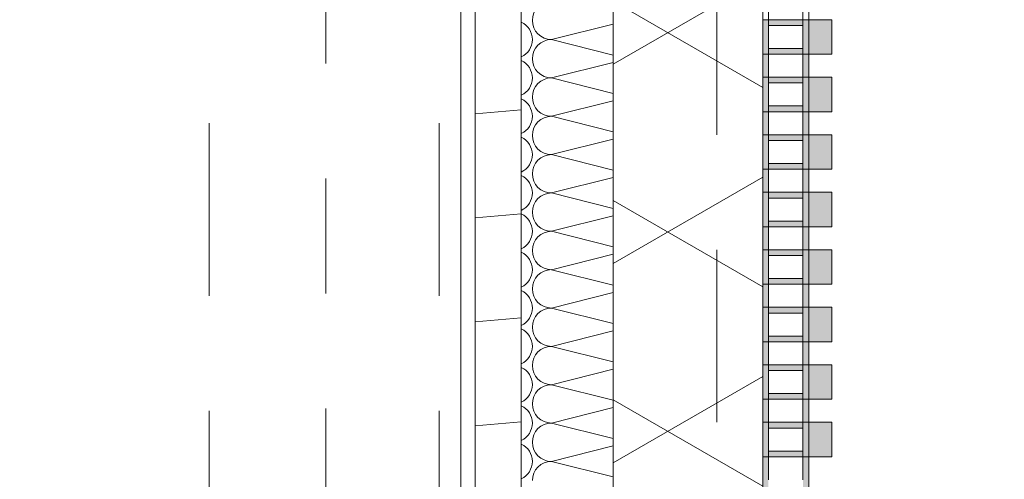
# Model space of a CAD drawing. Header units: metres. Extents: x -167 to 233, y -155 to 122.
# Tile 202 of 215: x 57.486 to 58.343, y 42.48 to 42.88. Entities that reach past the tile are written whole.
import ezdxf
from ezdxf.enums import TextEntityAlignment as Align

# ---------------------------------------------------------------- set-up
doc = ezdxf.new("R2010")
doc.units = ezdxf.units.M
doc.header["$MEASUREMENT"] = 0
for name, pattern in [('Raster', [0.4, 0.2, -0.1, 0, -0.1]), ('Strichlinie eng', [0.23, 0.15, -0.08]), ('Untersicht', [0.2, 0.15, -0.05])]:
    doc.linetypes.add(name, pattern=pattern)
for name, color, linetype in [('10 Wand außen', 7, 'Continuous'), ('20 Decke', 7, 'Continuous'), ('20 Träger', 7, 'Continuous'), ('50 Sanitäreinrichtung', 7, 'Continuous'), ('90 Achsraster', 7, 'Continuous'), ('94 Genehmigungsplanung Bemaßung', 7, 'Continuous')]:
    doc.layers.add(name, color=color, linetype=linetype)
doc.styles.add('ERSTELLTER_STIL_1', font='arial.ttf')
doc.styles.add('ERSTELLTER_STIL_2', font='arial.ttf')
doc.dimstyles.new('ERSTELLTER_STIL__1', dxfattribs={"dimtxt": 0.25, "dimasz": 0.19, "dimexe": 0.18, "dimexo": 0.1, "dimgap": 0, "dimtad": 1, "dimtih": 1, "dimtoh": 1, "dimzin": 0, "dimdsep": 46, "dimtxsty": 'ERSTELLTER_STIL_1', "dimblk": 'ARROWHEAD_6', "dimblk1": 'ARROWHEAD_6', "dimblk2": 'ARROWHEAD_6', "dimcen": 0.09, "dimclrd": 7, "dimclre": 7, "dimclrt": 7, "dimazin": 0, "dimtfac": 1, "dimtdec": 4, "dimtmove": 0, "dimatfit": 3, "dimfxl": 1, "dimtolj": 1, "dimtzin": 0, "dimarcsym": 0})
doc.dimstyles.new('ERSTELLTER_STIL__2', dxfattribs={"dimtxt": 0.25, "dimasz": 0.19, "dimexe": 0.18, "dimexo": 0.1, "dimgap": 0, "dimtad": 1, "dimzin": 0, "dimdsep": 46, "dimtxsty": 'ERSTELLTER_STIL_1', "dimblk": 'ARROWHEAD_6', "dimblk1": 'ARROWHEAD_6', "dimblk2": 'ARROWHEAD_6', "dimcen": 0.09, "dimclrd": 7, "dimclre": 7, "dimclrt": 7, "dimazin": 0, "dimtfac": 1, "dimtdec": 4, "dimtmove": 0, "dimatfit": 3, "dimfxl": 1, "dimtolj": 1, "dimtzin": 0, "dimarcsym": 0})

# ---------------------------------------------------------------- blocks, each defined once
blk = doc.blocks.new('*X46', base_point=(27236.13209, 33357.27905))
at = {"layer": '10 Wand außen', "color": 8, "linetype": 'Continuous', "lineweight": 18}
for p, q in [((58.00249, 42.87582), (57.94876, 42.86238)), ((58.00249, 42.84895), (57.94876, 42.86238)), ((58.00249, 42.84248), (57.94876, 42.82905)), ((58.00249, 42.81562), (57.94876, 42.82905)), ((58.00249, 42.80915), (57.94876, 42.79572)), ((58.00249, 42.78228), (57.94876, 42.79572)), ((58.00249, 42.77582), (57.94876, 42.76238)), ((58.00249, 42.74895), (57.94876, 42.76238)), ((58.00249, 42.74248), (57.94876, 42.72905)), ((58.00249, 42.71562), (57.94876, 42.72905)), ((58.00249, 42.70915), (57.94876, 42.69572)), ((58.00249, 42.68228), (57.94876, 42.69572)), ((58.00249, 42.67582), (57.94876, 42.66238)), ((58.00249, 42.64895), (57.94876, 42.66238)), ((58.00249, 42.64248), (57.94876, 42.62905)), ((58.00249, 42.61562), (57.94876, 42.62905)), ((58.00249, 42.60915), (57.94876, 42.59572)), ((58.00249, 42.58228), (57.94876, 42.59572)), ((58.00249, 42.57582), (57.94876, 42.56238)), ((58.00249, 42.54895), (57.94876, 42.56238)), ((58.00249, 42.54248), (57.94876, 42.52905)), ((58.00249, 42.51562), (57.94876, 42.52905)), ((58.00249, 42.50915), (57.94876, 42.49572)), ((58.00249, 42.48228), (57.94876, 42.49572))]:
    blk.add_line(p, q, dxfattribs=at)
for centre, start, end in [((57.94876, 42.87905), 90, 180), ((57.91543, 42.86238), 0, 64.92163), ((57.94876, 42.87905), 180, 270), ((57.91543, 42.86238), 295.07837, 0), ((57.94876, 42.84572), 90, 180), ((57.91543, 42.82905), 0, 64.92163), ((57.94876, 42.84572), 180, 270), ((57.91543, 42.82905), 295.07837, 0), ((57.94876, 42.81238), 90, 180), ((57.91543, 42.79572), 0, 64.92163), ((57.94876, 42.81238), 180, 270), ((57.91543, 42.79572), 295.07837, 0), ((57.94876, 42.77905), 90, 180), ((57.91543, 42.76238), 0, 64.92163), ((57.94876, 42.77905), 180, 270), ((57.91543, 42.76238), 295.07837, 0), ((57.94876, 42.74572), 90, 180), ((57.94876, 42.74572), 180, 270), ((57.91543, 42.72905), 0, 64.92163), ((57.91543, 42.72905), 295.07837, 0), ((57.94876, 42.71238), 90, 180), ((57.91543, 42.69572), 0, 64.92163), ((57.94876, 42.71238), 180, 270), ((57.91543, 42.69572), 295.07837, 0), ((57.94876, 42.67905), 90, 180), ((57.91543, 42.66238), 0, 64.92163), ((57.94876, 42.67905), 180, 270), ((57.91543, 42.66238), 295.07837, 0), ((57.94876, 42.64572), 90, 180), ((57.91543, 42.62905), 0, 64.92163), ((57.94876, 42.64572), 180, 270), ((57.91543, 42.62905), 295.07837, 0), ((57.94876, 42.61238), 90, 180), ((57.91543, 42.59572), 0, 64.92163), ((57.94876, 42.61238), 180, 270), ((57.91543, 42.59572), 295.07837, 0), ((57.94876, 42.57905), 90, 180), ((57.91543, 42.56238), 0, 64.92163), ((57.94876, 42.57905), 180, 270), ((57.91543, 42.56238), 295.07837, 0), ((57.94876, 42.54572), 90, 180), ((57.91543, 42.52905), 0, 64.92163), ((57.94876, 42.54572), 180, 270), ((57.91543, 42.52905), 295.07837, 0), ((57.94876, 42.51238), 90, 180), ((57.91543, 42.49572), 0, 64.92163), ((57.94876, 42.51238), 180, 270), ((57.91543, 42.49572), 295.07837, 0), ((57.94876, 42.47905), 90, 180)]:
    blk.add_arc(centre, 0.01667, start, end, dxfattribs=at)
blk = doc.blocks.new('Standard-Rastermarker_138')
at = {"layer": '90 Achsraster', "color": 14, "linetype": 'Raster', "lineweight": 18, "true_color": 0xa80000}
blk.add_line((1, 0), (24.68085, 0), dxfattribs=at)
at = {"layer": '90 Achsraster', "color": 14, "lineweight": 18, "true_color": 0xa80000, "style": 'ERSTELLTER_STIL_2'}
for tag, p in [('AC_MarkerText_1_0', (-0.56857, -0.06857)), ('AC_MarkerText_1_1', (25.81228, -0.06857))]:
    blk.add_attdef(tag, text='', height=0.3, rotation=90, dxfattribs=at).set_placement(p, align=Align.TOP_CENTER)
blk = doc.blocks.new('Rechteck Raster Kassetten Fassade - ACB_5')
at = {"layer": '50 Sanitäreinrichtung', "linetype": 'Continuous', "lineweight": 0, "true_color": 0x9e9e9e}
for points in [[(14.19, 0.17), (14.19, 0.19), (14.16, 0.19), (14.16, 0.17)], [(14.24, 0.17), (14.24, 0.19), (14.21, 0.19), (14.21, 0.17)], [(14.29, 0.17), (14.29, 0.19), (14.26, 0.19), (14.26, 0.17)], [(14.34, 0.17), (14.34, 0.19), (14.31, 0.19), (14.31, 0.17)], [(14.39, 0.17), (14.39, 0.19), (14.36, 0.19), (14.36, 0.17)], [(14.44, 0.17), (14.44, 0.19), (14.41, 0.19), (14.41, 0.17)], [(14.49, 0.17), (14.49, 0.19), (14.46, 0.19), (14.46, 0.17)], [(14.54, 0.17), (14.54, 0.19), (14.51, 0.19), (14.51, 0.17)], [(14.16, 0.165), (14.16, 0.135), (14.165, 0.135), (14.165, 0.165)], [(14.21, 0.17), (14.19, 0.17), (14.19, 0.165), (14.21, 0.165)], [(14.235, 0.165), (14.235, 0.135), (14.24, 0.135), (14.24, 0.165)], [(14.265, 0.165), (14.26, 0.165), (14.26, 0.135), (14.265, 0.135)], [(14.29, 0.17), (14.29, 0.165), (14.31, 0.165), (14.31, 0.17)], [(14.335, 0.135), (14.34, 0.135), (14.34, 0.165), (14.335, 0.165)], [(14.36, 0.165), (14.36, 0.135), (14.365, 0.135), (14.365, 0.165)], [(14.39, 0.165), (14.41, 0.165), (14.41, 0.17), (14.39, 0.17)], [(14.46, 0.17), (14.41, 0.17), (14.41, 0.13), (14.46, 0.13), (14.46, 0.135), (14.415, 0.135), (14.415, 0.165), (14.46, 0.165)], [(14.435, 0.165), (14.435, 0.135), (14.44, 0.135), (14.44, 0.165)], [(14.49, 0.165), (14.485, 0.165), (14.485, 0.135), (14.49, 0.135)], [(14.515, 0.165), (14.51, 0.165), (14.51, 0.135), (14.515, 0.135)], [(14.21, 0.135), (14.19, 0.135), (14.19, 0.13), (14.21, 0.13)], [(14.29, 0.13), (14.31, 0.13), (14.31, 0.135), (14.29, 0.135)], [(14.39, 0.13), (14.41, 0.13), (14.41, 0.135), (14.39, 0.135)]]:
    blk.add_hatch(color=253, dxfattribs=at).paths.add_polyline_path(points)
h = blk.add_hatch(color=253, dxfattribs=at)
h.paths.add_polyline_path([(14.11, 0.17), (14.11, 0.13), (14.19, 0.13), (14.19, 0.17)])
h.paths.add_polyline_path([(14.185, 0.135), (14.115, 0.135), (14.115, 0.165), (14.185, 0.165)], flags=0)
h = blk.add_hatch(color=253, dxfattribs=at)
h.paths.add_polyline_path([(14.21, 0.17), (14.21, 0.13), (14.29, 0.13), (14.29, 0.17)])
h.paths.add_polyline_path([(14.215, 0.165), (14.285, 0.165), (14.285, 0.135), (14.215, 0.135)], flags=0)
h = blk.add_hatch(color=253, dxfattribs=at)
h.paths.add_polyline_path([(14.31, 0.17), (14.31, 0.13), (14.39, 0.13), (14.39, 0.17)])
h.paths.add_polyline_path([(14.385, 0.135), (14.315, 0.135), (14.315, 0.165), (14.385, 0.165)], flags=0)
h = blk.add_hatch(color=253, dxfattribs=at)
h.paths.add_polyline_path([(14.46, 0.17), (14.46, 0.13), (14.54, 0.13), (14.54, 0.17)])
h.paths.add_polyline_path([(14.535, 0.135), (14.465, 0.135), (14.465, 0.165), (14.535, 0.165)], flags=0)
at = {"layer": '50 Sanitäreinrichtung', "linetype": 'Continuous', "lineweight": 18}
h = blk.add_hatch(dxfattribs=at)
h.set_pattern_fill('Dämmung__weich_0001', color=8, style=0, pattern_type=2)
h.set_pattern_definition([(60, (0, 0), (-0.1299038, 0.075), []), (120, (0, 0), (0.1299038, 0.075), [])])
h.paths.add_polyline_path([(0, 0), (15.5, 0), (15.63, 0.13), (-0.13, 0.13)])
at = {"layer": '50 Sanitäreinrichtung', "color": 251, "linetype": 'Continuous', "lineweight": 18, "true_color": 0x5f5f5f}
for p, q in [((14.19, 0.19), (14.16, 0.19)), ((14.16, 0.19), (14.16, 0.17)), ((14.19, 0.19), (14.16, 0.19)), ((14.16, 0.19), (14.16, 0.17)), ((14.19, 0.19), (14.19, 0.17)), ((14.19, 0.19), (14.19, 0.17)), ((14.24, 0.19), (14.21, 0.19)), ((14.21, 0.19), (14.21, 0.17)), ((14.24, 0.19), (14.21, 0.19)), ((14.21, 0.19), (14.21, 0.17)), ((14.24, 0.19), (14.24, 0.17)), ((14.24, 0.19), (14.24, 0.17)), ((14.29, 0.19), (14.26, 0.19)), ((14.26, 0.19), (14.26, 0.17)), ((14.29, 0.19), (14.26, 0.19)), ((14.26, 0.19), (14.26, 0.17)), ((14.29, 0.19), (14.29, 0.17)), ((14.29, 0.19), (14.29, 0.17)), ((14.34, 0.19), (14.31, 0.19)), ((14.31, 0.19), (14.31, 0.17)), ((14.34, 0.19), (14.31, 0.19)), ((14.31, 0.19), (14.31, 0.17)), ((14.34, 0.19), (14.34, 0.17)), ((14.34, 0.19), (14.34, 0.17)), ((14.39, 0.19), (14.36, 0.19)), ((14.36, 0.19), (14.36, 0.17)), ((14.39, 0.19), (14.36, 0.19)), ((14.36, 0.19), (14.36, 0.17)), ((14.39, 0.19), (14.39, 0.17)), ((14.39, 0.19), (14.39, 0.17)), ((14.44, 0.19), (14.41, 0.19)), ((14.41, 0.19), (14.41, 0.17)), ((14.44, 0.19), (14.41, 0.19)), ((14.41, 0.19), (14.41, 0.17)), ((14.44, 0.19), (14.44, 0.17)), ((14.44, 0.19), (14.44, 0.17)), ((14.49, 0.19), (14.46, 0.19)), ((14.46, 0.19), (14.46, 0.17)), ((14.49, 0.19), (14.46, 0.19)), ((14.46, 0.19), (14.46, 0.17)), ((14.49, 0.19), (14.49, 0.17)), ((14.49, 0.19), (14.49, 0.17)), ((14.54, 0.19), (14.51, 0.19)), ((14.51, 0.19), (14.51, 0.17)), ((14.54, 0.19), (14.51, 0.19)), ((14.51, 0.19), (14.51, 0.17)), ((14.54, 0.19), (14.54, 0.17)), ((14.54, 0.19), (14.54, 0.17)), ((14.11, 0.17), (14.19, 0.17)), ((14.11, 0.17), (14.19, 0.17)), ((14.14, 0.165), (14.16, 0.165)), ((14.14, 0.165), (14.16, 0.165)), ((14.16, 0.165), (14.16, 0.17)), ((14.16, 0.17), (14.24, 0.17)), ((14.16, 0.165), (14.16, 0.17)), ((14.16, 0.17), (14.24, 0.17)), ((14.19, 0.17), (14.16, 0.17)), ((14.19, 0.17), (14.16, 0.17)), ((14.16, 0.165), (14.165, 0.165)), ((14.16, 0.135), (14.16, 0.165)), ((14.16, 0.165), (14.165, 0.165)), ((14.16, 0.135), (14.16, 0.165)), ((14.165, 0.165), (14.185, 0.165)), ((14.165, 0.135), (14.165, 0.165)), ((14.165, 0.165), (14.185, 0.165)), ((14.165, 0.165), (14.185, 0.165)), ((14.165, 0.135), (14.165, 0.165)), ((14.165, 0.165), (14.185, 0.165)), ((14.185, 0.135), (14.185, 0.165)), ((14.185, 0.165), (14.19, 0.165)), ((14.185, 0.135), (14.185, 0.165)), ((14.185, 0.165), (14.19, 0.165)), ((14.19, 0.165), (14.19, 0.17)), ((14.19, 0.165), (14.19, 0.17)), ((14.19, 0.135), (14.19, 0.165)), ((14.19, 0.165), (14.21, 0.165)), ((14.19, 0.135), (14.19, 0.165)), ((14.19, 0.165), (14.21, 0.165)), ((14.21, 0.165), (14.21, 0.17)), ((14.21, 0.17), (14.29, 0.17)), ((14.21, 0.165), (14.21, 0.17)), ((14.21, 0.17), (14.29, 0.17)), ((14.24, 0.17), (14.21, 0.17)), ((14.24, 0.17), (14.21, 0.17)), ((14.21, 0.165), (14.215, 0.165)), ((14.21, 0.135), (14.21, 0.165)), ((14.21, 0.165), (14.215, 0.165)), ((14.21, 0.135), (14.21, 0.165)), ((14.215, 0.165), (14.235, 0.165)), ((14.215, 0.135), (14.215, 0.165)), ((14.215, 0.165), (14.235, 0.165)), ((14.215, 0.165), (14.235, 0.165)), ((14.215, 0.135), (14.215, 0.165)), ((14.215, 0.165), (14.235, 0.165)), ((14.235, 0.135), (14.235, 0.165)), ((14.235, 0.165), (14.24, 0.165)), ((14.235, 0.135), (14.235, 0.165)), ((14.235, 0.165), (14.24, 0.165)), ((14.24, 0.165), (14.24, 0.17)), ((14.24, 0.165), (14.24, 0.17)), ((14.24, 0.135), (14.24, 0.165)), ((14.24, 0.165), (14.26, 0.165)), ((14.24, 0.135), (14.24, 0.165)), ((14.24, 0.165), (14.26, 0.165)), ((14.26, 0.165), (14.26, 0.17)), ((14.26, 0.17), (14.34, 0.17)), ((14.26, 0.165), (14.26, 0.17)), ((14.26, 0.17), (14.34, 0.17)), ((14.29, 0.17), (14.26, 0.17)), ((14.29, 0.17), (14.26, 0.17)), ((14.26, 0.165), (14.265, 0.165)), ((14.26, 0.135), (14.26, 0.165)), ((14.26, 0.165), (14.265, 0.165)), ((14.26, 0.135), (14.26, 0.165)), ((14.265, 0.165), (14.285, 0.165)), ((14.265, 0.135), (14.265, 0.165)), ((14.265, 0.165), (14.285, 0.165)), ((14.265, 0.165), (14.285, 0.165)), ((14.265, 0.135), (14.265, 0.165)), ((14.265, 0.165), (14.285, 0.165)), ((14.285, 0.135), (14.285, 0.165)), ((14.285, 0.165), (14.29, 0.165)), ((14.285, 0.135), (14.285, 0.165)), ((14.285, 0.165), (14.29, 0.165)), ((14.29, 0.165), (14.29, 0.17)), ((14.29, 0.165), (14.29, 0.17)), ((14.29, 0.135), (14.29, 0.165)), ((14.29, 0.165), (14.31, 0.165)), ((14.29, 0.135), (14.29, 0.165)), ((14.29, 0.165), (14.31, 0.165)), ((14.31, 0.165), (14.31, 0.17)), ((14.31, 0.17), (14.39, 0.17)), ((14.31, 0.165), (14.31, 0.17)), ((14.31, 0.17), (14.39, 0.17)), ((14.34, 0.17), (14.31, 0.17)), ((14.34, 0.17), (14.31, 0.17)), ((14.31, 0.165), (14.315, 0.165)), ((14.31, 0.135), (14.31, 0.165)), ((14.31, 0.165), (14.315, 0.165)), ((14.31, 0.135), (14.31, 0.165)), ((14.315, 0.165), (14.335, 0.165)), ((14.315, 0.135), (14.315, 0.165)), ((14.315, 0.165), (14.335, 0.165)), ((14.315, 0.165), (14.335, 0.165)), ((14.315, 0.135), (14.315, 0.165)), ((14.315, 0.165), (14.335, 0.165)), ((14.335, 0.135), (14.335, 0.165)), ((14.335, 0.165), (14.34, 0.165)), ((14.335, 0.135), (14.335, 0.165)), ((14.335, 0.165), (14.34, 0.165)), ((14.34, 0.165), (14.34, 0.17)), ((14.34, 0.165), (14.34, 0.17)), ((14.34, 0.135), (14.34, 0.165)), ((14.34, 0.165), (14.36, 0.165)), ((14.34, 0.135), (14.34, 0.165)), ((14.34, 0.165), (14.36, 0.165)), ((14.36, 0.165), (14.36, 0.17)), ((14.36, 0.17), (14.44, 0.17)), ((14.36, 0.165), (14.36, 0.17)), ((14.36, 0.17), (14.44, 0.17)), ((14.39, 0.17), (14.36, 0.17)), ((14.39, 0.17), (14.36, 0.17)), ((14.36, 0.165), (14.365, 0.165)), ((14.36, 0.135), (14.36, 0.165)), ((14.36, 0.165), (14.365, 0.165)), ((14.36, 0.135), (14.36, 0.165)), ((14.365, 0.165), (14.385, 0.165)), ((14.365, 0.135), (14.365, 0.165)), ((14.365, 0.165), (14.385, 0.165)), ((14.365, 0.165), (14.385, 0.165)), ((14.365, 0.135), (14.365, 0.165)), ((14.365, 0.165), (14.385, 0.165)), ((14.385, 0.135), (14.385, 0.165)), ((14.385, 0.165), (14.39, 0.165)), ((14.385, 0.135), (14.385, 0.165)), ((14.385, 0.165), (14.39, 0.165)), ((14.39, 0.165), (14.39, 0.17)), ((14.39, 0.165), (14.39, 0.17)), ((14.39, 0.135), (14.39, 0.165)), ((14.39, 0.165), (14.41, 0.165)), ((14.39, 0.135), (14.39, 0.165)), ((14.39, 0.165), (14.41, 0.165)), ((14.41, 0.165), (14.41, 0.17)), ((14.41, 0.17), (14.49, 0.17)), ((14.41, 0.165), (14.41, 0.17)), ((14.41, 0.17), (14.49, 0.17)), ((14.44, 0.17), (14.41, 0.17)), ((14.44, 0.17), (14.41, 0.17)), ((14.41, 0.165), (14.415, 0.165)), ((14.41, 0.135), (14.41, 0.165)), ((14.41, 0.165), (14.415, 0.165)), ((14.41, 0.135), (14.41, 0.165)), ((14.415, 0.165), (14.435, 0.165)), ((14.415, 0.135), (14.415, 0.165)), ((14.415, 0.165), (14.435, 0.165)), ((14.415, 0.165), (14.435, 0.165)), ((14.415, 0.135), (14.415, 0.165)), ((14.415, 0.165), (14.435, 0.165)), ((14.435, 0.135), (14.435, 0.165)), ((14.435, 0.165), (14.44, 0.165)), ((14.435, 0.135), (14.435, 0.165)), ((14.435, 0.165), (14.44, 0.165)), ((14.44, 0.165), (14.44, 0.17)), ((14.44, 0.165), (14.44, 0.17)), ((14.44, 0.135), (14.44, 0.165)), ((14.44, 0.165), (14.46, 0.165)), ((14.44, 0.135), (14.44, 0.165)), ((14.44, 0.165), (14.46, 0.165)), ((14.46, 0.165), (14.46, 0.17)), ((14.46, 0.17), (14.54, 0.17)), ((14.46, 0.165), (14.46, 0.17)), ((14.46, 0.17), (14.54, 0.17)), ((14.49, 0.17), (14.46, 0.17)), ((14.49, 0.17), (14.46, 0.17)), ((14.46, 0.165), (14.465, 0.165)), ((14.46, 0.135), (14.46, 0.165)), ((14.46, 0.165), (14.465, 0.165)), ((14.46, 0.135), (14.46, 0.165)), ((14.465, 0.165), (14.485, 0.165)), ((14.465, 0.135), (14.465, 0.165)), ((14.465, 0.165), (14.485, 0.165)), ((14.465, 0.165), (14.485, 0.165)), ((14.465, 0.135), (14.465, 0.165)), ((14.465, 0.165), (14.485, 0.165)), ((14.485, 0.135), (14.485, 0.165)), ((14.485, 0.165), (14.49, 0.165)), ((14.485, 0.135), (14.485, 0.165)), ((14.485, 0.165), (14.49, 0.165)), ((14.49, 0.165), (14.49, 0.17)), ((14.49, 0.165), (14.49, 0.17)), ((14.49, 0.135), (14.49, 0.165)), ((14.49, 0.165), (14.51, 0.165)), ((14.49, 0.135), (14.49, 0.165)), ((14.49, 0.165), (14.51, 0.165)), ((14.51, 0.165), (14.51, 0.17)), ((14.51, 0.17), (14.59, 0.17)), ((14.51, 0.165), (14.51, 0.17)), ((14.51, 0.17), (14.59, 0.17)), ((14.54, 0.17), (14.51, 0.17)), ((14.54, 0.17), (14.51, 0.17)), ((14.51, 0.165), (14.515, 0.165)), ((14.51, 0.135), (14.51, 0.165)), ((14.51, 0.165), (14.515, 0.165)), ((14.51, 0.135), (14.51, 0.165)), ((14.515, 0.165), (14.535, 0.165)), ((14.515, 0.135), (14.515, 0.165)), ((14.515, 0.165), (14.535, 0.165)), ((14.515, 0.165), (14.535, 0.165)), ((14.515, 0.135), (14.515, 0.165)), ((14.515, 0.165), (14.535, 0.165)), ((14.535, 0.135), (14.535, 0.165)), ((14.535, 0.165), (14.54, 0.165)), ((14.535, 0.135), (14.535, 0.165)), ((14.535, 0.165), (14.54, 0.165)), ((14.54, 0.165), (14.54, 0.17)), ((14.54, 0.165), (14.54, 0.17)), ((14.54, 0.135), (14.54, 0.165)), ((14.54, 0.165), (14.56, 0.165)), ((14.54, 0.135), (14.54, 0.165)), ((14.54, 0.165), (14.56, 0.165)), ((15.63, 0.13), (-0.13, 0.13)), ((14.11, 0.13), (14.19, 0.13)), ((14.11, 0.13), (14.19, 0.13)), ((14.14, 0.135), (14.16, 0.135)), ((14.14, 0.135), (14.16, 0.135)), ((14.16, 0.135), (14.165, 0.135)), ((14.16, 0.13), (14.16, 0.135)), ((14.16, 0.135), (14.165, 0.135)), ((14.16, 0.13), (14.16, 0.135)), ((14.16, 0.13), (14.24, 0.13)), ((14.16, 0.13), (14.24, 0.13)), ((14.165, 0.135), (14.185, 0.135)), ((14.165, 0.135), (14.185, 0.135)), ((14.165, 0.135), (14.185, 0.135)), ((14.165, 0.135), (14.185, 0.135)), ((14.185, 0.135), (14.19, 0.135)), ((14.185, 0.135), (14.19, 0.135)), ((14.19, 0.13), (14.19, 0.135)), ((14.19, 0.135), (14.21, 0.135)), ((14.19, 0.13), (14.19, 0.135)), ((14.19, 0.135), (14.21, 0.135)), ((14.21, 0.135), (14.215, 0.135)), ((14.21, 0.13), (14.21, 0.135)), ((14.21, 0.135), (14.215, 0.135)), ((14.21, 0.13), (14.21, 0.135)), ((14.21, 0.13), (14.29, 0.13)), ((14.21, 0.13), (14.29, 0.13)), ((14.215, 0.135), (14.235, 0.135)), ((14.215, 0.135), (14.235, 0.135)), ((14.215, 0.135), (14.235, 0.135)), ((14.215, 0.135), (14.235, 0.135)), ((14.235, 0.135), (14.24, 0.135)), ((14.235, 0.135), (14.24, 0.135)), ((14.24, 0.13), (14.24, 0.135)), ((14.24, 0.135), (14.26, 0.135)), ((14.24, 0.13), (14.24, 0.135)), ((14.24, 0.135), (14.26, 0.135)), ((14.26, 0.135), (14.265, 0.135)), ((14.26, 0.13), (14.26, 0.135)), ((14.26, 0.135), (14.265, 0.135)), ((14.26, 0.13), (14.26, 0.135)), ((14.26, 0.13), (14.34, 0.13)), ((14.26, 0.13), (14.34, 0.13)), ((14.265, 0.135), (14.285, 0.135)), ((14.265, 0.135), (14.285, 0.135)), ((14.265, 0.135), (14.285, 0.135)), ((14.265, 0.135), (14.285, 0.135)), ((14.285, 0.135), (14.29, 0.135)), ((14.285, 0.135), (14.29, 0.135)), ((14.29, 0.13), (14.29, 0.135)), ((14.29, 0.135), (14.31, 0.135)), ((14.29, 0.13), (14.29, 0.135)), ((14.29, 0.135), (14.31, 0.135)), ((14.31, 0.135), (14.315, 0.135)), ((14.31, 0.13), (14.31, 0.135)), ((14.31, 0.135), (14.315, 0.135)), ((14.31, 0.13), (14.31, 0.135)), ((14.31, 0.13), (14.39, 0.13)), ((14.31, 0.13), (14.39, 0.13)), ((14.315, 0.135), (14.335, 0.135)), ((14.315, 0.135), (14.335, 0.135)), ((14.315, 0.135), (14.335, 0.135)), ((14.315, 0.135), (14.335, 0.135)), ((14.335, 0.135), (14.34, 0.135)), ((14.335, 0.135), (14.34, 0.135)), ((14.34, 0.13), (14.34, 0.135)), ((14.34, 0.135), (14.36, 0.135)), ((14.34, 0.13), (14.34, 0.135)), ((14.34, 0.135), (14.36, 0.135)), ((14.36, 0.135), (14.365, 0.135)), ((14.36, 0.13), (14.36, 0.135)), ((14.36, 0.135), (14.365, 0.135)), ((14.36, 0.13), (14.36, 0.135)), ((14.36, 0.13), (14.44, 0.13)), ((14.36, 0.13), (14.44, 0.13)), ((14.365, 0.135), (14.385, 0.135)), ((14.365, 0.135), (14.385, 0.135)), ((14.365, 0.135), (14.385, 0.135)), ((14.365, 0.135), (14.385, 0.135)), ((14.385, 0.135), (14.39, 0.135)), ((14.385, 0.135), (14.39, 0.135)), ((14.39, 0.13), (14.39, 0.135)), ((14.39, 0.135), (14.41, 0.135)), ((14.39, 0.13), (14.39, 0.135)), ((14.39, 0.135), (14.41, 0.135)), ((14.41, 0.135), (14.415, 0.135)), ((14.41, 0.13), (14.41, 0.135)), ((14.41, 0.135), (14.415, 0.135)), ((14.41, 0.13), (14.41, 0.135)), ((14.41, 0.13), (14.49, 0.13)), ((14.41, 0.13), (14.49, 0.13)), ((14.415, 0.135), (14.435, 0.135)), ((14.415, 0.135), (14.435, 0.135)), ((14.415, 0.135), (14.435, 0.135)), ((14.415, 0.135), (14.435, 0.135)), ((14.435, 0.135), (14.44, 0.135)), ((14.435, 0.135), (14.44, 0.135)), ((14.44, 0.13), (14.44, 0.135)), ((14.44, 0.135), (14.46, 0.135)), ((14.44, 0.13), (14.44, 0.135)), ((14.44, 0.135), (14.46, 0.135)), ((14.46, 0.135), (14.465, 0.135)), ((14.46, 0.13), (14.46, 0.135)), ((14.46, 0.135), (14.465, 0.135)), ((14.46, 0.13), (14.46, 0.135)), ((14.46, 0.13), (14.54, 0.13)), ((14.46, 0.13), (14.54, 0.13)), ((14.465, 0.135), (14.485, 0.135)), ((14.465, 0.135), (14.485, 0.135)), ((14.465, 0.135), (14.485, 0.135)), ((14.465, 0.135), (14.485, 0.135)), ((14.485, 0.135), (14.49, 0.135)), ((14.485, 0.135), (14.49, 0.135)), ((14.49, 0.13), (14.49, 0.135)), ((14.49, 0.135), (14.51, 0.135)), ((14.49, 0.13), (14.49, 0.135)), ((14.49, 0.135), (14.51, 0.135)), ((14.51, 0.135), (14.515, 0.135)), ((14.51, 0.13), (14.51, 0.135)), ((14.51, 0.135), (14.515, 0.135)), ((14.51, 0.13), (14.51, 0.135)), ((14.51, 0.13), (14.59, 0.13)), ((14.51, 0.13), (14.59, 0.13)), ((14.515, 0.135), (14.535, 0.135)), ((14.515, 0.135), (14.535, 0.135)), ((14.515, 0.135), (14.535, 0.135)), ((14.515, 0.135), (14.535, 0.135)), ((14.535, 0.135), (14.54, 0.135)), ((14.535, 0.135), (14.54, 0.135)), ((14.54, 0.13), (14.54, 0.135)), ((14.54, 0.135), (14.56, 0.135)), ((14.54, 0.13), (14.54, 0.135)), ((14.54, 0.135), (14.56, 0.135)), ((0, 0), (15.5, 0))]:
    blk.add_line(p, q, dxfattribs=at)
at = {"layer": '50 Sanitäreinrichtung', "color": 251, "linetype": 'Strichlinie eng', "lineweight": 18, "true_color": 0x5f5f5f}
blk.add_line((15.59, 0.09), (-0.09, 0.09), dxfattribs=at)
blk = doc.blocks.new('*D248', base_point=(27236.13209, 33357.27905))
at = {"layer": '94 Genehmigungsplanung Bemaßung', "color": 7, "linetype": 'Continuous', "lineweight": 13}
for p, q in [((62.35249, 43.99968), (62.35249, 44.14968)), ((62.45249, 43.89968), (62.25249, 44.09968)), ((62.53999, 43.99968), (62.16499, 43.99968)), ((62.35249, 38.58968), (62.35249, 43.99968)), ((62.25249, 38.68968), (62.45249, 38.48968)), ((62.53999, 38.58968), (62.16499, 38.58968))]:
    blk.add_line(p, q, dxfattribs=at)
at = {"layer": '94 Genehmigungsplanung Bemaßung', "color": 7, "lineweight": 13, "insert": (62.30249, 40.96103), "char_height": 0.25, "attachment_point": 7, "rotation": 90, "style": 'ERSTELLTER_STIL_1'}
blk.add_mtext('\\A1;{\\pql;\\fArial|b0|i0|c0|p0;\\W1.000000;5,41}', dxfattribs=at)
blk = doc.blocks.new('ARROWHEAD_6')
at = {"color": 0, "linetype": 'Continuous', "lineweight": 0}
for p, q in [((-0.5, -0.5), (0.5, 0.5)), ((0, 0), (-1, 0))]:
    blk.add_line(p, q, dxfattribs=at)
blk = doc.blocks.new('*D249', base_point=(27236.13209, 33357.27905))
at = {"layer": '94 Genehmigungsplanung Bemaßung', "color": 7, "linetype": 'Continuous', "lineweight": 13}
for p, q in [((54.78637, 43.73968), (54.58637, 43.93968)), ((54.87387, 43.83968), (54.49887, 43.83968)), ((54.68637, 28.17968), (54.68637, 43.83968)), ((54.58637, 28.27968), (54.78637, 28.07968)), ((54.87387, 28.17968), (54.49887, 28.17968)), ((54.68637, 28.02968), (54.68637, 28.17968))]:
    blk.add_line(p, q, dxfattribs=at)
at = {"layer": '94 Genehmigungsplanung Bemaßung', "color": 7, "lineweight": 13, "char_height": 0.25, "attachment_point": 7, "rotation": 90, "style": 'ERSTELLTER_STIL_1'}
for s, insert in [('\\A1;{\\pql;\\fArial|b0|i0|c0|p0;\\W1.000000;16}', (54.63637, 43.35831)), ('\\A1;{\\pql;\\fArial|b0|i0|c0|p0;\\W1.000000;15,66}', (54.63637, 35.39001))]:
    blk.add_mtext(s, dxfattribs=dict(at, insert=insert))
blk = doc.blocks.new('*D251', base_point=(27236.13209, 33357.27905))
at = {"layer": '94 Genehmigungsplanung Bemaßung', "color": 7, "linetype": 'Continuous', "lineweight": 13}
for p, q in [((63.0177, 43.99968), (63.0177, 44.14968)), ((63.1177, 43.89968), (62.9177, 44.09968)), ((63.2052, 43.99968), (62.8302, 43.99968)), ((63.0177, 28.17968), (63.0177, 43.99968)), ((62.9177, 28.27968), (63.1177, 28.07968)), ((63.2052, 28.17968), (62.8302, 28.17968)), ((63.0177, 28.02968), (63.0177, 28.17968))]:
    blk.add_line(p, q, dxfattribs=at)
at = {"layer": '94 Genehmigungsplanung Bemaßung', "color": 7, "lineweight": 13, "insert": (62.9677, 35.66069), "char_height": 0.25, "attachment_point": 7, "rotation": 90, "style": 'ERSTELLTER_STIL_1'}
blk.add_mtext('\\A1;{\\pql;\\fArial|b0|i0|c0|p0;\\W1.000000;15,82}', dxfattribs=at)
blk = doc.blocks.new('*D258', base_point=(27236.13209, 33357.27905))
at = {"layer": '94 Genehmigungsplanung Bemaßung', "color": 7, "linetype": 'Continuous', "lineweight": 13}
for p, q in [((58.00249, 45.65596), (58.00249, 46.03096)), ((58.16249, 45.65596), (58.16249, 46.03096)), ((57.90249, 45.74346), (58.10249, 45.94346)), ((58.26249, 45.94346), (58.06249, 45.74346)), ((58.00249, 45.84346), (58.16249, 45.84346)), ((58.16249, 45.84346), (58.31249, 45.84346))]:
    blk.add_line(p, q, dxfattribs=at)

msp = doc.modelspace()

# ---------------------------------------------------------------- hatches: boundary and pattern name
at = {"layer": '10 Wand außen', "linetype": 'Continuous', "lineweight": 13, "true_color": 0x000100}
h = msp.add_hatch(dxfattribs=at)
h.set_pattern_fill('Gipskarton_0001', color=98, style=0, pattern_type=2)
h.set_pattern_definition([(0, (27236.132094, 33357.27905), (0, 0.075), [0, -0.075])])
h.paths.add_polyline_path([(57.86999, 43.33968), (57.86999, 38.83968), (57.88249, 38.83968), (57.88249, 43.33968)])
h = msp.add_hatch(dxfattribs=at)
h.set_pattern_fill('Holz__Vollholz__Längshol_AA', color=98, style=0, pattern_type=2)
h.set_pattern_definition([(5, (27236.13209, 33357.27905), (-0.00784401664, 0.08965752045), [])])
h.paths.add_polyline_path([(57.88249, 43.33968), (57.88249, 38.83968), (57.92249, 38.83968), (57.92249, 43.33968)])

# ---------------------------------------------------------------- linework, layer by layer
at = {"layer": '10 Wand außen', "color": 7, "linetype": 'Continuous', "lineweight": 18}
for p, q in [((57.88249, 43.33968), (57.88249, 38.83968)), ((57.92249, 43.33968), (57.92249, 38.83968))]:
    msp.add_line(p, q, dxfattribs=at)
at = {"layer": '10 Wand außen', "color": 7, "linetype": 'Continuous', "lineweight": 18, "flags": 128}
for points in [[(57.86999, 43.33968), (57.86999, 38.83968)], [(58.00249, 38.83968), (58.00249, 43.33968)]]:
    msp.add_lwpolyline(points, dxfattribs=at)
at = {"layer": '20 Decke', "color": 7, "linetype": 'Continuous', "lineweight": 13, "flags": 128}
msp.add_lwpolyline([(38.10109, 43.83968), (38.10109, 28.33968), (38.24109, 28.33968), (42.50109, 28.33968), (42.50109, 28.83968), (43.00109, 28.83968), (43.00109, 28.33968), (47.50109, 28.33968), (47.50109, 28.83968), (48.00109, 28.83968), (48.00109, 28.47218), (52.50249, 28.47218), (52.50249, 28.83968), (53.00249, 28.83968), (53.00249, 28.33968), (57.50249, 28.33968), (57.50249, 28.83968), (58.00249, 28.83968), (58.00249, 43.83968), (47.50109, 43.83968), (43.00109, 43.83968), (43.00109, 43.33968), (42.50109, 43.33968), (42.50109, 43.83968)], close=True, dxfattribs=at)
at = {"layer": '20 Träger', "color": 7, "linetype": 'Untersicht', "lineweight": 18}
for p, q in [((57.65109, 27.63968), (57.65109, 44.53968)), ((57.85109, 27.63968), (57.85109, 44.53968))]:
    msp.add_line(p, q, dxfattribs=at)

# ---------------------------------------------------------------- block references
at = {"layer": '10 Wand außen', "color": 7, "lineweight": 35}
msp.add_blockref('*X46', (27236.13209, 33357.27905), dxfattribs=at)
at = {"layer": '50 Sanitäreinrichtung', "color": 251, "linetype": 'Continuous', "lineweight": 18, "true_color": 0x5f5f5f, "xscale": -1, "rotation": 270}
msp.add_blockref('Rechteck Raster Kassetten Fassade - ACB_5', (58.00249, 28.33968), dxfattribs=at)
at = {"layer": '90 Achsraster', "color": 7, "linetype": 'Continuous', "lineweight": 18, "rotation": 270}
msp.add_blockref('Standard-Rastermarker_138', (57.75249, 47.54161), dxfattribs=at)

# ---------------------------------------------------------------- dimensions: what is measured, and where the dimension line sits
at = {"layer": '94 Genehmigungsplanung Bemaßung', "color": 7, "linetype": 'Continuous', "lineweight": 13}
dim = msp.add_linear_dim(base=(58.16249, 45.84346), p1=(58.00249, 43.83968), p2=(58.16249, 42.69346), dimstyle='ERSTELLTER_STIL__1', dxfattribs=at)
dim.commit()
dim.dimension.update_dxf_attribs({"geometry": '*D258', "text_midpoint": (57.71139, 46.01846), "dimtype": 160})
for base, p1, p2, picture, middle in [((63.0177, 43.99968), (57.7672, 28.17968), (57.7672, 43.99968), '*D251', (62.8427, 36.07946)), ((62.35249, 43.99968), (59.96713, 38.58968), (58.16249, 43.99968), '*D248', (62.17749, 41.28467)), ((54.68637, 43.83968), (58.16249, 28.17968), (57.50249, 43.83968), '*D249', (54.51137, 35.80878))]:
    dim = msp.add_linear_dim(base=base, p1=p1, p2=p2, angle=90, dimstyle='ERSTELLTER_STIL__2', dxfattribs=at)
    dim.commit()
    dim.dimension.update_dxf_attribs({"geometry": picture, "text_midpoint": middle, "dimtype": 160, "text_rotation": 90})

doc.saveas('drawing.dxf')
